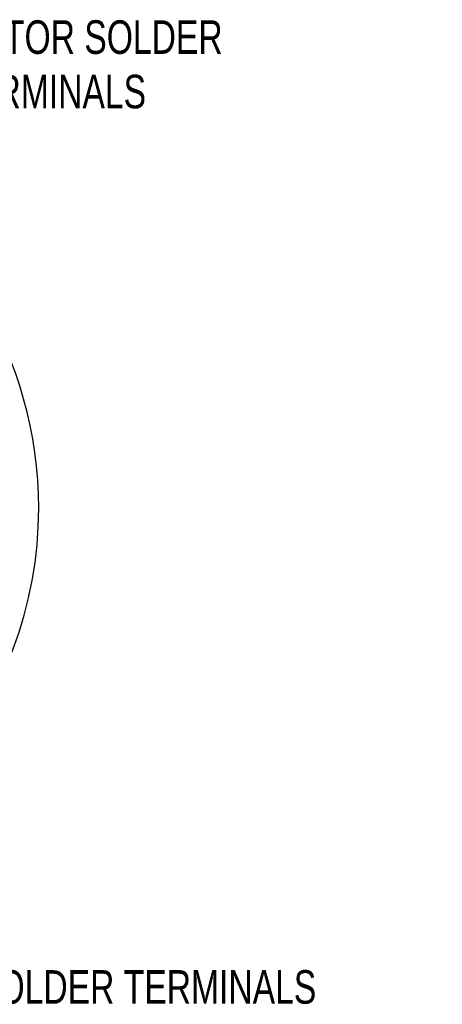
# Model space of a CAD drawing. Header units: inches. Extents: x 0.5 to 16.4, y 0.4 to 10.9.
# Tile 7 of 9: x 7.9 to 9.6, y 4.3 to 8.2. Entities that reach past the tile are written whole.
import ezdxf

# ---------------------------------------------------------------- set-up
doc = ezdxf.new("R2010")
doc.units = ezdxf.units.IN
doc.header["$MEASUREMENT"] = 0
doc.layers.add('DIMENSIONS', color=150, linetype='Continuous')
doc.layers.add('OBJECT', color=1, linetype='Continuous')
doc.styles.add('SLDTEXTSTYLE0', font='TXT', dxfattribs={"width": 0.75})

# ---------------------------------------------------------------- blocks, each defined once
blk = doc.blocks.new('SW_NOTE_0_4')
at = {"layer": 'DIMENSIONS', "color": 0, "attachment_point": 1, "style": 'SLDTEXTSTYLE0'}
for s, insert, char_height in [('ROTOR SOLDER', (0.0209, 0.0488), 0.135417), ('TERMINALS', (0.0209, -0.1711), 0.13542)]:
    blk.add_mtext(s, dxfattribs=dict(at, insert=insert, char_height=char_height))

msp = doc.modelspace()

# ---------------------------------------------------------------- linework, layer by layer
at = {"layer": 'OBJECT', "linetype": 'Continuous', "lineweight": 25}
for start, end in [(117.68079, 0), (0, 62.39096)]:
    msp.add_arc((6.35478, 6.25432), 1.6245, start, end, dxfattribs=at)

# ---------------------------------------------------------------- block references
at = {"layer": 'DIMENSIONS'}
msp.add_blockref('SW_NOTE_0_4', (7.61444, 8.1744), dxfattribs=at)

# ---------------------------------------------------------------- texts
at = {"layer": 'DIMENSIONS', "insert": (7.1378, 4.38881), "char_height": 0.1354167, "attachment_point": 1, "style": 'SLDTEXTSTYLE0'}
msp.add_mtext('STATOR SOLDER TERMINALS', dxfattribs=at)

doc.saveas('drawing.dxf')
